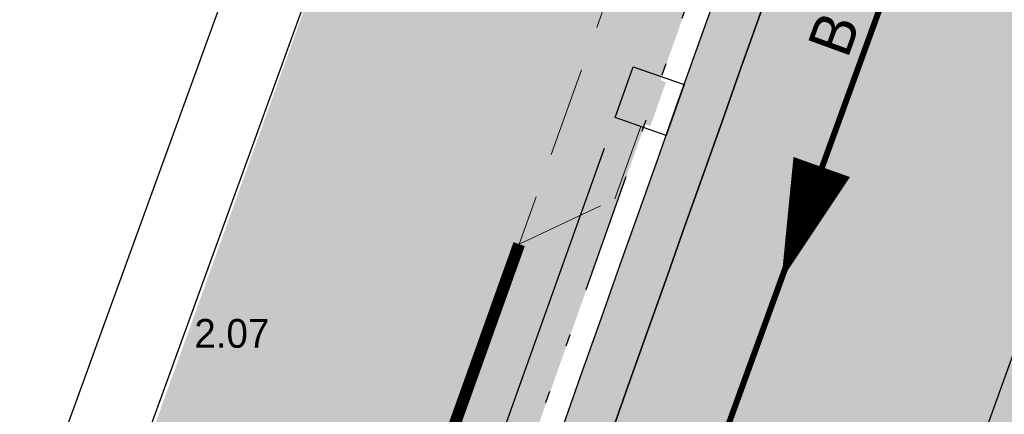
# Model space of a CAD drawing. Header units: metres. Extents: x 134157 to 138734, y 451157 to 455772.
# Tile 77 of 256: x 136389.29 to 136397.5, y 453339.74 to 453343.03. Entities that reach past the tile are written whole.
import ezdxf
from ezdxf import colors
from ezdxf.entities.mleader import LeaderData, LeaderLine
from ezdxf.enums import TextEntityAlignment as Align
from ezdxf.math import Vec2, Vec3

# ---------------------------------------------------------------- set-up
doc = ezdxf.new("R2010")
doc.units = ezdxf.units.M
for name, pattern in [('CENTER__G5', [2.4, 1.5, -0.3, 0.3, -0.3]), ('DASHDOT__G2', [1.2, 0.6, -0.3, 0, -0.3]), ('HIDDEN__G5', [1.125, 0.75, -0.375]), ('TR18X20__G2', [2.5999999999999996, 1, -0.4, 0, -0.4, 0, -0.4, 0, -0.4])]:
    doc.linetypes.add(name, pattern=pattern)
doc.layers.add('-DR-alg-hulplijnen kantverharding asflast nieuwe fietsstraat', color=7, linetype='Continuous', true_color=0xff9429, plot=False)
for name, color, linetype in [('-DR-alg-projectgrens 1-200', 3, 'PROJECTGRENS_1-200'), ('-DR-bs-rio-DWA Jutfaseweg', 253, 'Continuous'), ('-DR-bs-rio-txt @ 0.2', 253, 'Continuous'), ('-DR-bs-txt-hoogtemaat', 253, 'Continuous'), ('-DR-nw-rio-HWA 160', 170, 'CENTER__G5'), ('-DR-nw-rio-trottoirkolk verkort ivm K&L', 1, 'Continuous'), ('-DR-nw-rio-txt aandachtspunten', 2, 'Continuous'), ('-DR-nw-vh-band 10x20 ob', 2, 'HIDDEN__G5'), ('-DR-nw-vh-band 18-20x25', 2, 'TR18X20__G2'), ('-DR-nw-vh-band 5-20x25', 2, 'DASHDOT__G2'), ('-DR-nw-vh-kantverharding', 3, 'Continuous'), ('-DR-nw-vh-scheiding erfgrens en bebouwing', 3, 'Continuous')]:
    doc.layers.add(name, color=color, linetype=linetype)
doc.layers.add('-DR-nw-gr-arc-gras', color=7, linetype='Continuous', true_color=0xb5d5a4)
doc.layers.add('-DR-nw-rio-HWA 125', color=170, linetype='HIDDEN__G5', lineweight=13)
doc.layers.add('-DR-nw-vh-arc-tegels 300x300x45', color=253, linetype='Continuous', lineweight=9)
doc.layers.add('-DR-nw-vh-arc-asfalt fietsstraat rood', color=7, linetype='Continuous', lineweight=9, true_color=0xdfbfc7)
doc.layers.add('-DR-nw-vh-arc-sbs kf bruinrood rabat halfsteens', color=7, linetype='Continuous', lineweight=9, true_color=0xb88485)
doc.layers.add('-DR-nw-vh-arc-halfverharding stabilizer', color=7, linetype='Continuous', lineweight=9, true_color=0xe2e1c1, transparency=0.1)
doc.layers.add('-DR-nw-vh-kantverharding halfverharding stabilizer', color=7, linetype='Continuous', true_color=0xe2e1c1, transparency=0.1)
doc.styles.add('Drong', font='txt', dxfattribs={"height": 1.8})
doc.linetypes.add('PROJECTGRENS_1-200', pattern='A,0.32,-0.13,[133,ltypeshp.shx,S=0.13,R=0,X=-0.13,Y=0],-0.13,1.27', length=1.85)
pattern_1 = [(71, (0, 0), (-0.05887645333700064, 0.443321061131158), [0.4, -0.4]), (161, (0, 0), (-0.1302272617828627, -0.3782074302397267), [])]
pattern_2 = [(115.3356253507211, (136419.7180158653, 453326.2367068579), (-0.2236810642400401, -0.1059037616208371), [0.06, -0.187485]), (205.3356253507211, (136419.7180158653, 453326.2367068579), (0.1059037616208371, -0.22368106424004), [0.06, -0.187485])]

# ---------------------------------------------------------------- blocks, each defined once
blk = doc.blocks.new('*U120')
at = {"style": 'Drong'}
blk.add_attdef('BOBL', text='', height=1.799999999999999, rotation=359.6866206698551, dxfattribs=at).set_placement((-157.4754900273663, 0.8613209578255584), align=Align.BOTTOM_LEFT)
blk.add_attdef('MATERIAAL', text='', height=1.799999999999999, rotation=359.6866206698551, dxfattribs=at).set_placement((0, 0), align=Align.BOTTOM_CENTER)
blk.add_attdef('BOBR', text='', height=1.799999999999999, rotation=359.6866206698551, dxfattribs=at).set_placement((162.1673314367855, -0.8869832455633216), align=Align.BOTTOM_RIGHT)
blk = doc.blocks.new('*U440')
blk.add_hatch(color=256).paths.add_polyline_path([(0.1523418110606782, -0.01385542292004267), (0.4208064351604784, 0.0148977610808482), (0.462338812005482, -0.3728844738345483), (0.1938741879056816, -0.4016376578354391)])
blk.add_lwpolyline([(-6.422880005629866e-10, -1.134638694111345e-08), (0.4474410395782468, 0.04792196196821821), (0.4953630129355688, -0.3995190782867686), (0.0479219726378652, -0.4474410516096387)], close=True)
blk = doc.blocks.new('*U555')
blk.add_lwpolyline([(0, 0, 0.5, 0, 0), (-0.9999997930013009, -0.0006434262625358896, 0, 0, 0)], format="xyseb")

msp = doc.modelspace()

# ---------------------------------------------------------------- hatches: boundary and pattern name
at = {"layer": '-DR-nw-gr-arc-gras', "transparency": 33554687}
h = msp.add_hatch(dxfattribs=at)
h.set_pattern_fill('AGR-BOLLEN', color=256, scale=0.1, pattern_type=2)
h.set_pattern_definition(pattern_2)
edge = h.paths.add_edge_path()
edge.add_arc((-7000776.809524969, 3043164.567559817), 7592527.997363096, 340.0567505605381, 340.0572256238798)
edge.add_line((136455.7815594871, 453494.2542758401), (136455.1236032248, 453494.4934109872))
edge.add_arc((380495.2223584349, 364992.5484406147), 259592.3035530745, 160.0666568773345, 160.0804453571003)
edge.add_line((136433.832290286, 453435.7615323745), (136433.813485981, 453435.768343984))
edge.add_line((136433.813485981, 453435.768343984), (136432.1794965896, 453431.2550945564))
edge.add_line((136432.1794965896, 453431.2550945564), (136432.198303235, 453431.2482893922))
edge.add_line((136432.198303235, 453431.2482893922), (136431.6776287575, 453429.8696050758))
edge.add_line((136431.6776287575, 453429.8696050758), (136432.3363505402, 453429.6312341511))
edge.add_line((136432.3363505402, 453429.6312341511), (136434.3092713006, 453435.0765756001))
h = msp.add_hatch(dxfattribs=at)
h.set_pattern_fill('AGR-BOLLEN', color=256, scale=0.1, pattern_type=2)
h.set_pattern_definition(pattern_2)
edge = h.paths.add_edge_path()
edge.add_line((136383.2134454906, 453288.9019834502), (136370.3107921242, 453255.8015622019))
edge.add_line((136370.3107921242, 453255.8015622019), (136371.2564993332, 453255.4863635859))
edge.add_line((136371.2564993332, 453255.4863635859), (136384.1510128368, 453288.5538067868))
edge.add_line((136384.1510128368, 453288.5538067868), (136396.0961381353, 453322.3793146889))
edge.add_arc((144469.9212397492, 450472.5629594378), 8562.015243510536, 160.31249212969, 160.5585073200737, ccw=False)
edge.add_arc((136275.9270339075, 453000.1713109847), 380.646841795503, 69.38656361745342, 69.63257880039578, ccw=False)
edge.add_arc((138171.7297984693, 452736.5348694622), 1867.673052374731, 160.368791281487, 160.6148064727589, ccw=False)
edge.add_arc((136543.2276384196, 453720.0757027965), 379.2681389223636, 249.6101479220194, 249.85616311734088, ccw=False)
edge.add_arc((139775.6477578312, 452174.23586996), 3568.915535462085, 160.2709000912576, 160.5169152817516, ccw=False)
edge.add_line((136416.2303610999, 453379.0067418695), (136415.2888679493, 453379.3437739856))
edge.add_arc((149594.404130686, 448661.5345121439), 13998.09999034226, 160.3038426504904, 160.5498578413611)
edge.add_line((136395.1532065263, 453322.7123011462), (136383.2134454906, 453288.9019834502))
h = msp.add_hatch(dxfattribs=at)
h.set_pattern_fill('AGR-BOLLEN', color=256, scale=0.1, pattern_type=2)
h.set_pattern_definition(pattern_2)
edge = h.paths.add_edge_path()
edge.add_line((136398.3948542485, 453336.9145987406), (136398.3760025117, 453336.9212779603))
edge.add_line((136398.3760025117, 453336.9212779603), (136396.7737873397, 453332.3966510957))
edge.add_line((136396.7737873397, 453332.3966510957), (136396.7926424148, 453332.3899779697))
edge.add_arc((149594.4041398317, 448661.5345083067), 13999.780000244, 160.5102768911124, 160.5498578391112)
edge.add_line((136393.569081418, 453323.2717183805), (136392.3202201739, 453319.7948465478))
edge.add_line((136392.3202201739, 453319.7948465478), (136392.9806538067, 453319.5612542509))
edge.add_line((136392.9806538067, 453319.5612542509), (136394.2102749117, 453323.0452875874))
edge.add_arc((149594.4041308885, 448661.5345120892), 13999.09999055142, 160.3699688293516, 160.5498578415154, ccw=False)
edge.add_line((136408.9108490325, 453364.4663061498), (136408.2710879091, 453364.6967628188))
edge.add_arc((149594.4041402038, 448661.5345090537), 13999.780000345, 160.3699600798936, 160.4906326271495)
at = {"layer": '-DR-nw-vh-arc-asfalt fietsstraat rood', "transparency": 33554687}
h = msp.add_hatch(color=256, dxfattribs=at)
h.dxf.hatch_style = 1
h.paths.add_polyline_path([(136392.9844638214, 453323.4781699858, -0.0007849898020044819), (136407.6878282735, 453364.9070308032), (136403.7367146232, 453366.3314268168, 0.0007852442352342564), (136389.0241510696, 453324.8767131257), (136377.1192577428, 453291.1651317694), (136369.7581975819, 453272.2810941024), (136373.7105919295, 453270.856236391), (136381.0570405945, 453289.7027897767)])
at = {"layer": '-DR-nw-vh-arc-halfverharding stabilizer'}
h = msp.add_hatch(dxfattribs=at)
h.set_pattern_fill('GRAVEL', color=256, scale=0.03)
h.set_pattern_definition([(228.0127875, (0.54864, 0.7619999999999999), (-6.096000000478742, -6.857999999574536), [0.102516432, -10.1491450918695]), (184.969741, (0.4800599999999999, 0.6858), (9.143999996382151, 0.7620000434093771), [0.175921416, -17.41621466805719]), (132.5104471, (0.3048, 0.6705599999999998), (7.620000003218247, -8.381999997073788), [0.124044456, -12.28041683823]), (267.273689, (0.00762, 0.4800599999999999), (0.7620000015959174, 15.23999999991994), [0.160201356, -15.8599312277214]), (292.83365418, (0, 0.32004), (-3.810000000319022, 9.143999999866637), [0.15709011, -15.5519423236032]), (357.2736889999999, (0.06096, 0.17526), (-15.23999999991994, 0.7620000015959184), [0.160201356, -15.8599312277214]), (37.69424047, (0.22098, 0.16764), (-9.905999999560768, -7.620000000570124), [0.211858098, -20.9739345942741]), (72.25532837, (0.38862, 0.29718), (5.334000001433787, 16.76399999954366), [0.200015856, -19.8015769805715]), (121.42956562, (0.4495799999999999, 0.48768), (-6.096000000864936, 9.905999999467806), [0.1607439, -15.9136637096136]), (175.2363583, (0.36576, 0.6248400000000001), (8.381999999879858, -0.7620000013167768), [0.183513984, -8.992181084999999]), (222.3974378, (0.18288, 0.64008), (-9.143999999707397, -8.382000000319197), [0.237323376, -23.4950317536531]), (138.81407483, (0.7619999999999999, 0.47244), (-5.333999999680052, 4.572000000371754), [0.08100136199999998, -8.0191697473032]), (171.4692344, (0.70104, 0.52578), (9.906000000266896, -1.523999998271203), [0.154104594, -15.256391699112]), (225, (0.54864, 0.54864), (-1.06581410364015e-16, -0.7620000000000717), [0.107762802, -0.9698679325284]), (203.19859051, (0.4953, 0.64008), (3.810000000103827, 1.5239999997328), [0.05803239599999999, -5.745186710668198]), (291.80140949, (0.44196, 0.61722), (-0.7620000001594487, 2.285999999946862), [0.082069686, -4.021425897]), (30.96375653, (0.47244, 0.5410200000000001), (2.286000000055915, 1.523999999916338), [0.133295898, -4.309889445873]), (161.56505118, (0.5867399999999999, 0.6096), (1.524000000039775, -0.761999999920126), [0.096386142, -2.3132694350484]), (16.389540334, (0, 0.61722), (7.620000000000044, 2.286000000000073), [0.1350264, -13.3676480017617]), (70.34617594, (0.12954, 0.65532), (-3.048000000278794, -8.381999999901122), [0.113279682, -11.21466470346]), (293.19859051, (0.5867399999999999, 0.7619999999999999), (-1.523999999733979, 3.810000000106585), [0.11606403, -5.687155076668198]), (343.6104596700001, (0.6324599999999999, 0.65532), (-7.620000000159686, 2.285999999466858), [0.1350264, -13.367648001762]), (339.44395478, (0, 0.14478), (-3.809999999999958, 1.524000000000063), [0.1302105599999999, -6.3803202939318]), (294.7751406, (0.12192, 0.09906), (-3.810000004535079, 8.381999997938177), [0.109101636, -10.801078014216]), (66.80140949, (0.59436, 0), (1.523999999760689, 3.810000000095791), [0.11606403, -5.687155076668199]), (17.35402464, (0.64008, 0.10668), (-9.905999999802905, -3.048000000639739), [0.127734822, -12.64571279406]), (69.44395478, (0.22098, 0), (-1.524000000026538, -3.809999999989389), [0.06510527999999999, -6.445425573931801]), (101.309932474, (0.54864, 0), (-0.7620000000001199, 3.048000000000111), [0.03885437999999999, -3.8465984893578]), (165.963756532, (0.5410200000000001, 0.0381), (2.285999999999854, -0.7619999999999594), [0.15709011, -2.9847163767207]), (186.00900596, (0.38862, 0.0762), (7.61999999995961, 0.762000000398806), [0.1455801, -14.4124094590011]), (303.69006753, (0.47244, 0.47244), (-0.7620000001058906, 1.523999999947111), [0.109897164, -2.637532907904]), (353.15722659, (0.5334, 0.3809999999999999), (12.9540000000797, -1.523999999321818), [0.191867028, -18.9948027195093]), (60.9453959, (0.7239, 0.35814), (-3.048000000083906, -5.333999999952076), [0.078452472, -7.766817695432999]), (90, (0.7619999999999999, 0.42672), (-0.7619999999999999, 0.7619999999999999), [0.04572, -0.7162799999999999]), (120.25643716, (0.37338, 0.09906), (3.047999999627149, -5.334000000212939), [0.105860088, -10.48018223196]), (48.01278749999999, (0.32004, 0.1905), (6.096000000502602, 6.857999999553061), [0.205032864, -10.0466286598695]), (0, (0.4572, 0.3429), (0.7619999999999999, 0.7619999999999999), [0.19812, -0.5638799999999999]), (325.3048465, (0.65532, 0.3429), (7.620000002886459, -5.333999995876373), [0.120482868, -11.927795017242]), (254.0546040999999, (0.75438, 0.27432), (-0.761999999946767, -3.048000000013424), [0.110948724, -5.4364950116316]), (207.64597536, (0.7239, 0.16764), (-14.478000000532, -7.619999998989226), [0.18064353, -17.8837393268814]), (175.42607874, (0.5638799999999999, 0.08381999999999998), (-9.905999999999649, 0.7619999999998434), [0.191108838, -18.919753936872])])
edge = h.paths.add_edge_path()
edge.add_line((136391.109334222, 453311.2610998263), (136395.1532065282, 453322.7123011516))
edge.add_arc((149594.4041387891, 448661.5345092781), 13998.09999893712, 160.3699834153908, 160.5498578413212, ccw=False)
edge.add_line((136409.8515333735, 453364.1270044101), (136409.0063594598, 453364.4316984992))
edge.add_arc((149014.4532923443, 448866.8502176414), 13383.77867250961, 160.3637691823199, 160.5519250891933)
edge.add_line((136394.3045680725, 453323.0119889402), (136393.041588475, 453319.4336311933))
edge.add_line((136393.041588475, 453319.4336311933), (136392.2868749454, 453319.70056985))
edge.add_line((136392.2868749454, 453319.70056985), (136391.787185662, 453318.286246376))
edge.add_line((136391.787185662, 453318.286246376), (136392.5416575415, 453318.0198819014))
edge.add_line((136392.5416575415, 453318.0198819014), (136392.1254244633, 453316.841217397))
edge.add_line((136392.1254244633, 453316.841217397), (136390.260695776, 453311.5607876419))
edge.add_line((136390.260695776, 453311.5607876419), (136391.109334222, 453311.2610998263))
at = {"layer": '-DR-nw-vh-arc-sbs kf bruinrood rabat halfsteens', "transparency": 33554687}
h = msp.add_hatch(color=256, dxfattribs=at)
h.dxf.hatch_style = 1
h.paths.add_polyline_path([(136389.0241510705, 453324.8767131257, -0.0007852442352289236), (136403.7367146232, 453366.331426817), (136403.3620742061, 453366.4664865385), (136396.0401783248, 453345.8917408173), (136388.6469784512, 453325.0099077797), (136386.4678348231, 453318.8391361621), (136386.3013415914, 453318.3676703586), (136386.1348483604, 453317.8962045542), (136385.9683551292, 453317.4247387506), (136385.801861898, 453316.9532729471), (136385.6353686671, 453316.4818071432), (136385.4688754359, 453316.0103413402), (136385.3023822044, 453315.5388755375), (136385.1358889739, 453315.0674097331), (136384.9693957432, 453314.5959439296), (136384.8029025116, 453314.124478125), (136384.6364092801, 453313.6530123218), (136384.4699160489, 453313.1815465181), (136384.3034228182, 453312.7100807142), (136384.1369295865, 453312.2386149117), (136383.9693720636, 453311.7641353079), (136384.3466298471, 453311.631181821)])
h = msp.add_hatch(color=256, dxfattribs=at)
h.dxf.hatch_style = 1
h.paths.add_polyline_path([(136407.687828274, 453364.9070308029, 0.0007849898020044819), (136392.9844638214, 453323.4781699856), (136388.3078365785, 453310.2351702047), (136388.685070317, 453310.1022251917), (136389.3177686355, 453311.8937867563), (136393.3616364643, 453323.3449754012, -0.0007849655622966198), (136408.0641248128, 453364.7713740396)])
at = {"layer": '-DR-nw-vh-arc-tegels 300x300x45'}
h = msp.add_hatch(dxfattribs=at)
h.set_pattern_fill('AVH-TEGEL_200X200_HALFST', color=256, scale=2, angle=71, pattern_type=2)
h.set_pattern_definition(pattern_1)
edge = h.paths.add_edge_path()
edge.add_line((136401.7250042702, 453369.0256480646), (136403.5148012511, 453368.3875163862))
edge.add_line((136403.5148012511, 453368.3875163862), (136403.615550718, 453368.6700930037))
edge.add_line((136403.615550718, 453368.6700930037), (136403.8980505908, 453368.5692603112))
edge.add_arc((149594.4041396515, 448661.5345091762), 14005.19999978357, 160.3508874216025, 160.3610484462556, ccw=False)
edge.add_line((136404.7330192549, 453370.908434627), (136404.1680368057, 453371.1104118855))
edge.add_line((136404.1680368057, 453371.1104118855), (136403.3906654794, 453372.1470803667))
edge.add_line((136403.3906654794, 453372.1470803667), (136403.0586526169, 453371.9511448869))
edge.add_line((136403.0586526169, 453371.9511448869), (136402.9177774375, 453371.5548092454))
edge.add_line((136402.9177774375, 453371.5548092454), (136402.43905716, 453370.2079864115))
edge.add_line((136402.43905716, 453370.2079864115), (136400.6958986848, 453370.8275818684))
edge.add_line((136400.6958986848, 453370.8275818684), (136401.3154941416, 453372.5707403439))
edge.add_line((136401.3154941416, 453372.5707403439), (136403.0586526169, 453371.9511448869))
edge.add_line((136403.0586526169, 453371.9511448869), (136403.3679650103, 453372.1773527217))
edge.add_line((136403.3679650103, 453372.1773527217), (136399.81943648, 453376.9021115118))
edge.add_line((136399.81943648, 453376.9021115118), (136398.377, 453372.898))
edge.add_line((136398.377, 453372.898), (136392.789, 453357.451))
edge.add_line((136392.789, 453357.451), (136391.8831152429, 453355.0668620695))
edge.add_line((136391.8831152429, 453355.0668620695), (136391.5102040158, 453355.1741868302))
edge.add_line((136391.5102040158, 453355.1741868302), (136389.1211152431, 453349.0588620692))
edge.add_line((136389.1211152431, 453349.0588620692), (136388.1498519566, 453346.4660627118))
edge.add_line((136388.1498519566, 453346.4660627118), (136392.323, 453344.983))
edge.add_line((136392.323, 453344.983), (136393.8836929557, 453346.9755459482))
edge.add_arc((149595.5369525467, 448664.7103144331), 14007.40006156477, 160.3760695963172, 160.4717964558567, ccw=False)
edge = h.paths.add_edge_path(flags=16)
edge.add_line((136395.806041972, 453358.0750498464), (136397.3160434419, 453357.5375361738))
edge.add_arc((149925.824551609, 448547.491664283), 14358.17132316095, 160.4272143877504, 160.4715156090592)
edge.add_line((136393.6009498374, 453347.0758271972), (136392.0880040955, 453347.6133754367))
edge.add_arc((149259.7091545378, 448780.4030294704), 13654.12334848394, 160.4116925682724, 160.4582820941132, ccw=False)
edge = h.paths.add_edge_path(flags=0)
edge.add_line((136395.7323685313, 453357.5698702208), (136397.0542071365, 453357.0994483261))
edge.add_arc((149595.5367652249, 448664.7103809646), 14007.79986277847, 160.4284339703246, 160.4713872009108)
edge.add_line((136393.5401481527, 453347.2035543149), (136392.2156833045, 453347.6741354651))
edge.add_arc((149594.4042226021, 448661.5344781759), 14009.20008832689, 160.414641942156, 160.4575938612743, ccw=False)
edge = h.paths.add_edge_path(flags=16)
edge.add_arc((142185.3068175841, 451300.103945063), 6144.39241967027, 160.3789094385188, 160.4202360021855, ccw=False)
edge.add_line((136397.6952452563, 453363.3805854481), (136399.2037123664, 453362.8433838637))
edge.add_arc((199932.0091653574, 430753.6083321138), 67435.85751180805, 160.4110290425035, 160.4147943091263)
edge.add_line((136397.7180542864, 453358.6681941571), (136396.2085412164, 453359.2055339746))
edge = h.paths.add_edge_path(flags=0)
edge.add_arc((134405.0716607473, 454070.0876732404), 2114.331958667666, 340.3657892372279, 340.467577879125)
edge.add_line((136397.728991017, 453363.1814591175), (136399.0490716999, 453362.7113464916))
edge.add_arc((134873.1694235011, 453902.9959977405), 1618.708190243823, 340.3689800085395, 340.5019242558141, ccw=False)
edge.add_line((136397.7913347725, 453359.1722828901), (136396.4699950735, 453359.6425272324))
h = msp.add_hatch(dxfattribs=at)
h.set_pattern_fill('AVH-TEGEL_200X200_HALFST', color=256, scale=2, angle=71, pattern_type=2)
h.set_pattern_definition(pattern_1)
h.paths.add_polyline_path([(136383.6032007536, 453320.911274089), (136386.0464759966, 453320.0484569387), (136386.6791502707, 453321.8400269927), (136387.2449092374, 453321.640235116), (136388.4584460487, 453325.0766575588), (136395.8516459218, 453345.9584905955), (136395.5688473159, 453346.058615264), (136395.6692610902, 453346.3413113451), (136393.8836929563, 453346.9755459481), (136392.3271152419, 453344.9588620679), (136389.4221152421, 453336.868862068), (136389.3281152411, 453336.902862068)])
h.paths.add_polyline_path([(136382.5311583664, 453309.1878788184), (136382.5295352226, 453309.1884520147), (136382.5311533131, 453309.1878648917)])

# ---------------------------------------------------------------- linework, layer by layer
at = {"layer": '-DR-alg-hulplijnen kantverharding asflast nieuwe fietsstraat'}
for points in [[(136615.5574884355, 453953.711278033), (136612.5988155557, 453946.9774368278), (136593.3968481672, 453893.9480587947), (136588.980006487, 453881.7567302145), (136586.9296896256, 453874.6504554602, -0.01588767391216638), (136585.9525370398, 453871.6277406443), (136586.3288476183, 453871.4914783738), (136577.7383367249, 453847.7673755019, 0.004101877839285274), (136569.551446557, 453824.5650928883, -0.004267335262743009), (136561.0217986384, 453800.4168774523), (136429.6486940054, 453438.3572199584, 0.002151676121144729), (136389.0241510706, 453324.8767131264), (136377.1192577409, 453291.1651317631), (136363.7665480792, 453256.9101376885), (136363.728095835, 453256.80125087)], [(136620.467022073, 453951.9335331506), (136618.8898399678, 453946.4661328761, -0.01664357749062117), (136617.8615883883, 453943.301182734), (136595.3671784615, 453881.1791853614, -0.01664357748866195), (136594.1306749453, 453878.0896433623), (136591.8416891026, 453872.87998761, 0.01163646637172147), (136590.9554707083, 453870.7283732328), (136590.605185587, 453869.7904456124), (136590.2290830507, 453869.9266325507), (136581.6874133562, 453846.3374126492, 0.004101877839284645), (136573.5234525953, 453823.2001137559, -0.004267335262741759), (136564.9699280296, 453798.9843013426), (136433.5968233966, 453436.9246438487, 0.002151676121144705), (136392.9844638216, 453323.4781699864), (136381.0570405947, 453289.7027897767), (136367.704330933, 453255.4477957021), (136367.6831793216, 453255.3878998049)]]:
    msp.add_lwpolyline(points, format="xyb", dxfattribs=at)
at = {"layer": '-DR-alg-projectgrens 1-200', "flags": 128}
msp.add_lwpolyline([(136721.4614126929, 454206.1355023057), (136727.4976405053, 454223.7516176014), (136730.5812698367, 454232.7175398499), (136734.459636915, 454243.958702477), (136738.0329631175, 454254.3057511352), (136742.1831830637, 454266.2662668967), (136750.5682339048, 454290.8423468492), (136760.392604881, 454319.4555148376), (136770.6655345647, 454349.3284017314), (136772.7130334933, 454355.2375255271), (136774.612293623, 454360.472703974), (136776.997639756, 454366.9996510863), (136784.3060310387, 454387.2082632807), (136790.3390255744, 454404.0832479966), (136797.3108895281, 454423.3603418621), (136807.0580164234, 454450.0933327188), (136800.6459823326, 454453.198166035), (136770.1293263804, 454470.8392502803), (136763.4628964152, 454464.3928177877), (136767.2219767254, 454456.488320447), (136768.446774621, 454452.9019010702), (136769.6121362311, 454448.5390902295), (136767.1901857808, 454443.6044278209), (136763.9804044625, 454431.78523306), (136763.4980324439, 454430.8065072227), (136764.7847718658, 454430.2215349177), (136759.6495878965, 454419.8651471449), (136760.2067292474, 454419.6135889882), (136758.3051672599, 454415.7551963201), (136757.4333557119, 454413.9278402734), (136755.5135803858, 454410.0369911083), (136754.9933739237, 454410.2920303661), (136749.8722845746, 454399.961884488), (136748.6156828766, 454400.5846870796), (136748.5476600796, 454400.4476262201), (136744.2871101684, 454402.5470422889), (136738.7603675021, 454389.7184848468), (136744.8285157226, 454387.0620129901), (136753.5165828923, 454383.2585824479), (136750.4454420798, 454376.2315008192), (136747.3001386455, 454368.9990925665), (136747.7019947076, 454368.8213485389), (136745.4212838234, 454363.6575167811), (136743.7712198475, 454359.8818756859), (136741.4736476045, 454354.7148318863), (136741.1067372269, 454354.8779031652), (136737.9448004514, 454347.8529095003), (136734.8598097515, 454340.7764631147), (136727.1932653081, 454344.1813445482), (136720.3972555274, 454330.2850260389), (136716.7051284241, 454321.7301903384), (136725.346156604, 454317.8856269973), (136722.1987328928, 454310.8074680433), (136718.1447215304, 454301.4878099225), (136714.1306750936, 454292.7129706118), (136709.7479071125, 454294.6405861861), (136707.0898129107, 454288.6071570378), (136709.5730063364, 454287.5058452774), (136709.5303924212, 454287.4102007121), (136709.6165589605, 454287.3713784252), (136709.4237179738, 454286.9446664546), (136712.1181323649, 454285.7683394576), (136724.4053834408, 454280.40601671), (136724.3945406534, 454280.3722835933), (136724.5601275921, 454280.3013177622), (136719.3266368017, 454264.6213396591), (136718.5536664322, 454264.2788026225), (136712.1490699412, 454267.0433062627), (136705.336609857, 454251.4945309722), (136713.1547930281, 454248.121823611), (136713.6296653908, 454247.1066979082), (136703.3628736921, 454216.0173112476), (136702.5296078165, 454215.6645962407), (136697.2997799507, 454218.0132068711), (136691.6561519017, 454205.1929293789), (136698.1691824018, 454202.2869482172), (136696.0848427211, 454197.5466439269), (136697.1157620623, 454197.0663415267), (136693.3404436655, 454185.7705750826), (136691.210382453, 454179.7988425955), (136691.1538561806, 454179.8178830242), (136689.2565954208, 454174.4702634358), (136688.6774819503, 454172.9217348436), (136686.6454361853, 454167.8593180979), (136686.7931511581, 454167.8056035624), (136683.4987278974, 454158.7287245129), (136679.6202492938, 454148.1614205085), (136677.5444797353, 454142.3922816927), (136675.6007311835, 454137.0209764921), (136671.7597944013, 454126.4011512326), (136667.0848490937, 454113.482877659), (136666.3102427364, 454113.053488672), (136658.5208628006, 454114.6506270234), (136655.4003561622, 454098.9824757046), (136661.0921995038, 454097.8246970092), (136661.2694465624, 454097.5188971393), (136621.349557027, 453987.8626198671), (136614.3766500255, 453990.9632921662), (136611.9345853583, 453985.5300270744), (136608.3745413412, 453987.1196889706), (136605.0140629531, 453979.7732868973), (136610.3679676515, 453977.3856095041), (136616.0993917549, 453974.9109095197), (136616.4180735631, 453974.2166734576), (136608.3939134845, 453952.1359851), (136599.9096817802, 453929.478839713), (136596.3332416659, 453930.8470697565), (136596.7025780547, 453931.8007739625), (136592.690606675, 453933.3568103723), (136592.5823684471, 453933.1112699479), (136587.1666087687, 453935.2079171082), (136587.1133719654, 453935.1014435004), (136586.9083803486, 453935.1996247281), (136584.7297915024, 453936.2519309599), (136573.4195847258, 453911.8970551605), (136576.9058538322, 453910.2265512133), (136577.7550063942, 453910.8166572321), (136581.7099004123, 453908.9229534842), (136581.7799016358, 453907.8909354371), (136588.3553676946, 453904.7426533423), (136581.3567526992, 453890.2881160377), (136584.4079268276, 453889.2178739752), (136581.9197178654, 453882.301448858), (136582.601412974, 453881.5813248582), (136581.1418997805, 453877.4782788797), (136580.1304940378, 453877.2808890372), (136578.3012561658, 453872.1036821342), (136578.9859669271, 453871.382111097), (136577.5259187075, 453867.3093859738), (136576.5394092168, 453867.189688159), (136574.6538962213, 453861.98977681), (136575.3566261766, 453861.2190729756), (136573.8594803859, 453857.0977611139), (136572.8232828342, 453856.8578539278), (136568.249353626, 453844.0563549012), (136569.0513033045, 453843.7225085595), (136568.2464862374, 453841.9862897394), (136569.9158138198, 453841.290025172), (136566.691677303, 453833.861641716), (136560.7574092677, 453836.4857936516), (136555.1930274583, 453823.5555627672), (136563.2068687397, 453820.3295449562), (136562.2441309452, 453817.9379810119), (136562.0591054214, 453818.0124640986), (136558.0189829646, 453808.0140820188), (136558.2177359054, 453807.9345808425), (136557.146456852, 453805.2522943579), (136555.4765638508, 453804.5556952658), (136553.6709496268, 453802.5003809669), (136552.6116124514, 453799.6979788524), (136545.819509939, 453781.4219849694), (136541.6467416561, 453783.3564375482), (136534.7495119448, 453768.6800804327), (136539.5245390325, 453766.4507703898), (136534.8143601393, 453753.8676775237), (136534.7894609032, 453753.8794224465), (136534.3789931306, 453752.8726532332), (136534.1824946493, 453752.9602354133), (136532.9256728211, 453749.6674104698), (136533.0985091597, 453749.602870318), (136532.77218899, 453748.7054898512), (136532.5839993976, 453748.7919034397), (136530.4572875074, 453743.0847201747), (136530.6272958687, 453743.0222472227), (136516.4928875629, 453704.5919896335), (136514.575213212, 453699.2202106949), (136492.1808605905, 453636.4012384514), (136492.7364887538, 453636.2041439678), (136489.1572213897, 453626.3411628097), (136485.0791461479, 453628.2492913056), (136478.1599331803, 453613.7876420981), (136483.141269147, 453611.4793990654), (136461.8669452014, 453552.9396374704), (136457.3540634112, 453554.5816234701), (136454.0603581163, 453545.4167166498), (136458.6475220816, 453543.7758212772), (136443.5980798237, 453501.592848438), (136436.3907746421, 453504.1747130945), (136430.8235818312, 453488.6271941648), (136437.0201776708, 453486.3930706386), (136418.281595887, 453434.8107571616), (136413.2269505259, 453420.0854028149), (136407.3638935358, 453401.4661517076), (136407.0557727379, 453400.0561749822), (136406.4665228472, 453398.4505571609), (136401.8966078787, 453385.5921225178), (136395.3318336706, 453388.7007154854), (136389.2312719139, 453376.078577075), (136397.1570315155, 453372.3532588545), (136391.911147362, 453357.7907900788), (136390.9651849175, 453355.4642337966), (136388.6235607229, 453350.3706501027), (136384.3016725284, 453352.2735136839), (136382.1263952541, 453347.5437823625), (136391.3584262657, 453344.2432470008), (136383.1677707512, 453321.6603605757), (136378.5877845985, 453323.3619825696), (136367.2822209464, 453291.7912231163), (136367.8712875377, 453291.2269459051), (136363.5182685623, 453279.254771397), (136362.0909635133, 453275.2765894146), (136356.4323903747, 453259.569842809), (136355.262189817, 453256.3102995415), (136348.5726876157, 453237.8761680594), (136370.775556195, 453230.2716276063), (136374.3282028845, 453240.6944996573), (136372.7667498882, 453241.8029445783), (136382.1628450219, 453267.9422245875), (136384.5513140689, 453274.6494235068), (136388.9803415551, 453286.6560762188), (136393.3454927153, 453297.2873242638), (136406.6642593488, 453334.2694553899), (136411.9238963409, 453350.354626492), (136416.7539045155, 453363.9489705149), (136418.4542781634, 453363.3413411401), (136423.3000193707, 453376.9015325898), (136421.6494725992, 453377.4913563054), (136422.5155630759, 453379.9171508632), (136425.0142394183, 453387.0502269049), (136430.1278896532, 453401.328665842), (136433.0083524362, 453409.3639565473), (136437.5004329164, 453421.9731824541), (136444.4243294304, 453441.3025602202), (136447.8979184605, 453451.0434338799), (136454.6682700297, 453469.8543763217), (136458.2536723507, 453479.6664804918), (136467.6469558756, 453501.9207482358), (136478.4219470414, 453531.4654507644), (136485.603188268, 453551.2589262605), (136497.2694431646, 453583.741326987), (136504.055722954, 453602.5864304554), (136505.8321386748, 453601.9516274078), (136510.6778798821, 453615.5118188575), (136508.9321515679, 453616.135655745), (136511.5808207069, 453623.4955055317), (136513.5804099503, 453629.0529882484), (136518.6733328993, 453642.8883030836), (136519.0149258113, 453643.4042401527), (136522.6804117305, 453653.6195636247), (136522.6635908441, 453653.9569708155), (136523.620007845, 453656.5936863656), (136528.7299313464, 453670.9263864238), (136534.7565171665, 453688.0032128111), (136543.6203036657, 453712.7675529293), (136551.3516967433, 453734.3803307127), (136563.424559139, 453767.6797093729), (136566.6093728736, 453776.6542540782), (136569.182089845, 453777.966221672), (136577.4871501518, 453774.8672349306), (136583.8733999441, 453792.7031141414), (136575.9242361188, 453795.6221844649), (136575.2048938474, 453797.1547002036), (136576.9970202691, 453801.8114875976), (136581.9561870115, 453815.4244153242), (136586.2693690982, 453827.2739153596), (136591.5049732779, 453840.8399544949), (136603.7576335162, 453874.9465804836), (136606.2042554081, 453881.9388386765), (136608.1801962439, 453887.6124979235), (136608.4708316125, 453887.6159140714), (136610.0707009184, 453888.6729705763), (136612.8771625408, 453896.3339426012), (136616.9170365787, 453896.1940089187), (136618.8456614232, 453897.1870353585), (136619.3801401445, 453898.5042341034), (136644.1569869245, 453889.689088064), (136649.2588358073, 453888.4308618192), (136662.9156093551, 453886.0172650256), (136671.3737691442, 453885.3668483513), (136676.8695800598, 453884.9502829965), (136677.7948190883, 453897.1571040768), (136672.5559660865, 453897.5541928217), (136667.4469275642, 453898.4601088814), (136645.4097219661, 453906.1142123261), (136624.7787032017, 453913.5469389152), (136625.183977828, 453914.8310296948), (136624.3902644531, 453916.7566582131), (136621.3764649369, 453919.2331142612), (136624.2836680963, 453927.3222319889), (136623.2809361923, 453929.1355906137), (136623.2097707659, 453929.1919285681), (136624.0852887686, 453931.6430470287), (136629.3043921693, 453946.5099176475), (136630.5405496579, 453950.1466132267), (136636.2425607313, 453965.6651292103), (136638.1912334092, 453964.9687700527), (136643.7184069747, 453980.5147983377), (136641.8291691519, 453981.18991842), (136651.2037302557, 454007.4234372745), (136658.5055284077, 454027.6418757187), (136665.4704804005, 454047.0063027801), (136669.4959243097, 454058.3571144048), (136675.353535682, 454074.4194390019), (136676.2577085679, 454077.0937356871), (136678.7468314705, 454083.7559183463), (136682.5256458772, 454094.1706507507), (136686.10090541, 454103.6393789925), (136687.0385480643, 454106.4749781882), (136697.7950263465, 454137.2417014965), (136697.717398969, 454137.2532407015), (136705.5554541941, 454159.7801565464), (136713.0779621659, 454181.7285563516), (136716.785401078, 454192.5146579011), (136718.1081245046, 454192.0419820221), (136722.9538657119, 454205.6021734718)], close=True, dxfattribs=at)
at = {"layer": '-DR-bs-rio-DWA Jutfaseweg', "const_width": 0.05, "flags": 128}
msp.add_lwpolyline([(136385.6001283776, 453313.2417282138), (136408.1042717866, 453375.1461283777)], dxfattribs=at)
at = {"layer": '-DR-nw-rio-HWA 125'}
for points in [[(136401.650977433, 453362.2302964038), (136401.5895995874, 453362.0585382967), (136400.7906867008, 453361.6802859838), (136393.4562309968, 453341.1557430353)], [(136393.4562309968, 453341.1557430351), (136394.254084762, 453341.5334938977), (136394.4698186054, 453342.1371976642)]]:
    msp.add_lwpolyline(points, dxfattribs=at)
at = {"layer": '-DR-nw-rio-HWA 160', "const_width": 0.1}
msp.add_lwpolyline([(136384.1369037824, 453315.0767892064), (136393.4562309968, 453341.1557430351)], dxfattribs=at)
at = {"layer": '-DR-nw-vh-band 10x20 ob', "ltscale": 0.9}
msp.add_lwpolyline([(136393.0301461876, 453319.703468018), (136394.2102749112, 453323.0452875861, -0.001068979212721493), (136414.2631114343, 453379.4454112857)], format="xyb", dxfattribs=at)
at = {"layer": '-DR-nw-vh-band 18-20x25', "flags": 128}
msp.add_lwpolyline([(136387.2449092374, 453321.640235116), (136388.4583921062, 453325.0765050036, -0.000395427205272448), (136395.8512734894, 453345.9586224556)], format="xyb", dxfattribs=at)
at = {"layer": '-DR-nw-vh-band 5-20x25'}
msp.add_lwpolyline([(136392.703045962, 453320.8793922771), (136393.550222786, 453323.2783781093, -0.001051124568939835), (136413.2671326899, 453378.7399570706)], format="xyb", dxfattribs=at)
at = {"layer": '-DR-nw-vh-kantverharding'}
for points in [[(136363.728095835, 453256.80125087), (136363.7665480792, 453256.9101376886), (136377.1192577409, 453291.1651317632), (136389.0241510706, 453324.8767131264, -0.002151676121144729), (136429.6486940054, 453438.3572199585), (136561.0217986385, 453800.4168774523, 0.004267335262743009), (136569.551446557, 453824.5650928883, -0.004101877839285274), (136577.738336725, 453847.767375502), (136586.3288476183, 453871.4914783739), (136585.9525370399, 453871.6277406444)], [(136367.6831793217, 453255.3878998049), (136367.704330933, 453255.4477957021), (136381.0570405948, 453289.7027897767), (136392.9844638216, 453323.4781699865, -0.002151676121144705), (136433.5968233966, 453436.9246438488), (136564.9699280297, 453798.9843013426, 0.004267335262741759), (136573.5234525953, 453823.2001137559, -0.004101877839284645), (136581.6874133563, 453846.3374126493), (136590.2290830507, 453869.9266325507), (136590.605185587, 453869.7904456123)], [(136392.187695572, 453320.0206781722), (136393.3616364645, 453323.3449754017, -0.002151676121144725), (136433.9728357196, 453436.7882080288), (136565.3459403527, 453798.8478655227, 0.004267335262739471), (136573.9017388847, 453823.0701157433, -0.004101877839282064), (136582.0635158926, 453846.2012257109), (136590.4689986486, 453869.4143430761)], [(136388.645266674, 453325.0050604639, -0.002151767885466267), (136429.2726816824, 453438.4936557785), (136433.4882348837, 453450.1115721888)], [(136393.0411372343, 453319.4342793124), (136394.3045680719, 453323.0119889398, -0.001073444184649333), (136414.4415241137, 453379.6471028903, -0.001073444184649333)]]:
    msp.add_lwpolyline(points, format="xyb", dxfattribs=at)
at = {"layer": '-DR-nw-vh-scheiding erfgrens en bebouwing', "flags": 128}
msp.add_lwpolyline([(136392.323, 453344.983), (136383.433, 453320.496), (136379.8748463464, 453321.8229249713), (136370.5424007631, 453295.7059549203), (136369.9680106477, 453295.9180434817), (136368.5421152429, 453291.9758620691)], dxfattribs=at)

# ---------------------------------------------------------------- block references
at = {"layer": '-DR-bs-rio-DWA Jutfaseweg', "rotation": 70.33562535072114}
msp.add_blockref('*U555', (136395.9784560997, 453341.7993792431), dxfattribs=at)
at = {"layer": '-DR-bs-rio-txt @ 0.2'}
ref = msp.add_blockref('*U120', (136396.8522000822, 453344.193928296, 1.959), dxfattribs=dict(at, xscale=0.2, yscale=0.2, zscale=0.2, rotation=70.33562535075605))
ref.add_attrib('MATERIAAL', 'BT Ø 800/1200', dxfattribs={"layer": '0', "height": 0.3600000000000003, "rotation": 70.02224601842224, "style": 'Drong'}).set_placement((136396.8522000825, 453344.1939282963, 1.958999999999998), align=Align.BOTTOM_CENTER)
at = {"layer": '-DR-nw-rio-trottoirkolk verkort ivm K&L', "rotation": 154.407238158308}
msp.add_blockref('*U440', (136394.681939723, 453342.0621667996), dxfattribs=at)

# ---------------------------------------------------------------- texts
at = {"layer": '-DR-bs-txt-hoogtemaat', "color": 253, "insert": (136390.749, 453340.288, 2.067), "char_height": 0.24, "attachment_point": 7, "style": 'Drong'}
msp.add_mtext('2.07', dxfattribs=at)

# ---------------------------------------------------------------- next in the draw order: leaders
at = {"layer": '-DR-nw-rio-txt aandachtspunten'}
ml = msp.add_multileader_mtext('Standard', dxfattribs=at)
ml.set_content('Aanbrengen trottoirkolk 600 mm \\Phoog i.v.m. aanwezige K&L \\P - Q-line Max TRK-4717/60 GB1', color=7, style='Drong')
ml.set_leader_properties(color=256, linetype='ByLayer', lineweight=-1)
ml.build(insert=Vec2(0, 0))
ml.multileader.update_dxf_attribs({"text_left_attachment_type": 5, "text_right_attachment_type": 5, "dogleg_length": 70.90462224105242, "arrow_head_size": 0.5, "scale": 0.2})
ctx = ml.context
ctx.base_point, ctx.scale, ctx.char_height, ctx.arrow_head_size, ctx.landing_gap_size, ctx.plane_origin, ctx.plane_x_axis, ctx.plane_y_axis = Vec3(136385.2253888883, 453328.4830216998), 0.2, 0.36, 0.5, 0.04000000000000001, Vec3(136388.4238693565, 453323.7803170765), Vec3(0.3365098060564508, 0.9416799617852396), Vec3(-0.9416799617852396, 0.3365098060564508)
ctx.left_attachment, ctx.right_attachment = 5, 5
notes = []
notes.append((ctx, [(1, (1, 1, 0), (136387.916549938, 453336.01389417), (-0.3365098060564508, -0.9416799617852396), 0.4738452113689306, [(1, [(136394.3327283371, 453342.4243496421), (136390.7526783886, 453332.4081912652)], 0, [])])]))
ctx.mtext.insert, ctx.mtext.text_direction, ctx.mtext.rotation, ctx.mtext.flow_direction = Vec3(136383.6610489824, 453329.0845166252), Vec3(0.3365098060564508, 0.9416799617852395), 1.227588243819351, 5
ctx.mtext.has_bg_fill, ctx.mtext.bg_color, ctx.mtext.bg_scale_factor, ctx.mtext.bg_transparency, ctx.mtext.use_window_bg_color = 1, -1027028792, 1.5, 0, 1
for ctx, leaders in notes:
    for number, flags, end, landing, length, lines in leaders:
        leader = LeaderData()
        leader.index, (leader.has_last_leader_line, leader.has_dogleg_vector, leader.attachment_direction) = number, flags
        leader.last_leader_point, leader.dogleg_vector, leader.dogleg_length = Vec3(end), Vec3(landing), length
        for number, points, colour, breaks in lines:
            line = LeaderLine()
            line.index, line.vertices, line.color, line.breaks = number, Vec3.list(points), colors.encode_raw_color(colour), breaks
            leader.lines.append(line)
        ctx.leaders.append(leader)

# ---------------------------------------------------------------- next in the draw order: linework, layer by layer
at = {"layer": '-DR-alg-hulplijnen kantverharding asflast nieuwe fietsstraat'}
for points in [[(136615.5574884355, 453953.711278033), (136612.5988155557, 453946.9774368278), (136593.3968481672, 453893.9480587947), (136588.980006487, 453881.7567302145), (136586.9296896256, 453874.6504554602, -0.01588767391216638), (136585.9525370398, 453871.6277406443), (136586.3288476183, 453871.4914783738), (136577.7383367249, 453847.7673755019, 0.004101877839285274), (136569.551446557, 453824.5650928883, -0.004267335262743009), (136561.0217986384, 453800.4168774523), (136429.6486940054, 453438.3572199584, 0.002151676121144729), (136389.0241510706, 453324.8767131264), (136377.1192577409, 453291.1651317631), (136363.7665480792, 453256.9101376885), (136359.0794775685, 453243.6375652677)], [(136620.467022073, 453951.9335331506), (136618.8898399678, 453946.4661328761, -0.01664357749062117), (136617.8615883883, 453943.301182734), (136595.3671784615, 453881.1791853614, -0.01664357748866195), (136594.1306749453, 453878.0896433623), (136591.8416891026, 453872.87998761, 0.01163646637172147), (136590.9554707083, 453870.7283732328), (136590.605185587, 453869.7904456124), (136590.2290830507, 453869.9266325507), (136581.6874133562, 453846.3374126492, 0.004101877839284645), (136573.5234525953, 453823.2001137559, -0.004267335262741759), (136564.9699280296, 453798.9843013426), (136433.5968233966, 453436.9246438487, 0.002151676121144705), (136392.9844638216, 453323.4781699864), (136381.0570405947, 453289.7027897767), (136367.704330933, 453255.4477957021), (136363.0397903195, 453242.2390221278)]]:
    msp.add_lwpolyline(points, format="xyb", dxfattribs=at)
at = {"layer": '-DR-nw-vh-kantverharding'}
for points in [[(136359.0794775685, 453243.6375652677), (136363.7665480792, 453256.9101376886), (136377.1192577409, 453291.1651317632), (136389.0241510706, 453324.8767131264, -0.002151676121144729), (136429.6486940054, 453438.3572199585), (136561.0217986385, 453800.4168774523, 0.004267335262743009), (136569.551446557, 453824.5650928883, -0.004101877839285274), (136577.738336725, 453847.767375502), (136586.3288476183, 453871.4914783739), (136585.9525370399, 453871.6277406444)], [(136363.0397903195, 453242.2390221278), (136367.704330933, 453255.4477957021), (136381.0570405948, 453289.7027897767), (136392.9844638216, 453323.4781699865, -0.002151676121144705), (136433.5968233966, 453436.9246438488), (136564.9699280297, 453798.9843013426, 0.004267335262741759), (136573.5234525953, 453823.2001137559, -0.004101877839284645), (136581.6874133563, 453846.3374126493), (136590.2290830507, 453869.9266325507), (136590.605185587, 453869.7904456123)]]:
    msp.add_lwpolyline(points, format="xyb", dxfattribs=at)
at = {"layer": '-DR-nw-vh-kantverharding halfverharding stabilizer'}
msp.add_lwpolyline([(136370.2625884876, 453255.6779007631), (136383.2134454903, 453288.9019834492), (136395.1532065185, 453322.7123011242, -0.001073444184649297), (136415.2888679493, 453379.3437739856), (136415.7944574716, 453380.7558907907, -0.001051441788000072), (136435.7588942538, 453436.1401378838), (136510.2738295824, 453641.50067982)], format="xyb", dxfattribs=at)
at = {"flags": 128}
msp.add_lwpolyline([(136362.2470967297, 453242.8009988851), (136598.8049366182, 453895.2239131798)], dxfattribs=at)

doc.saveas('drawing.dxf')
